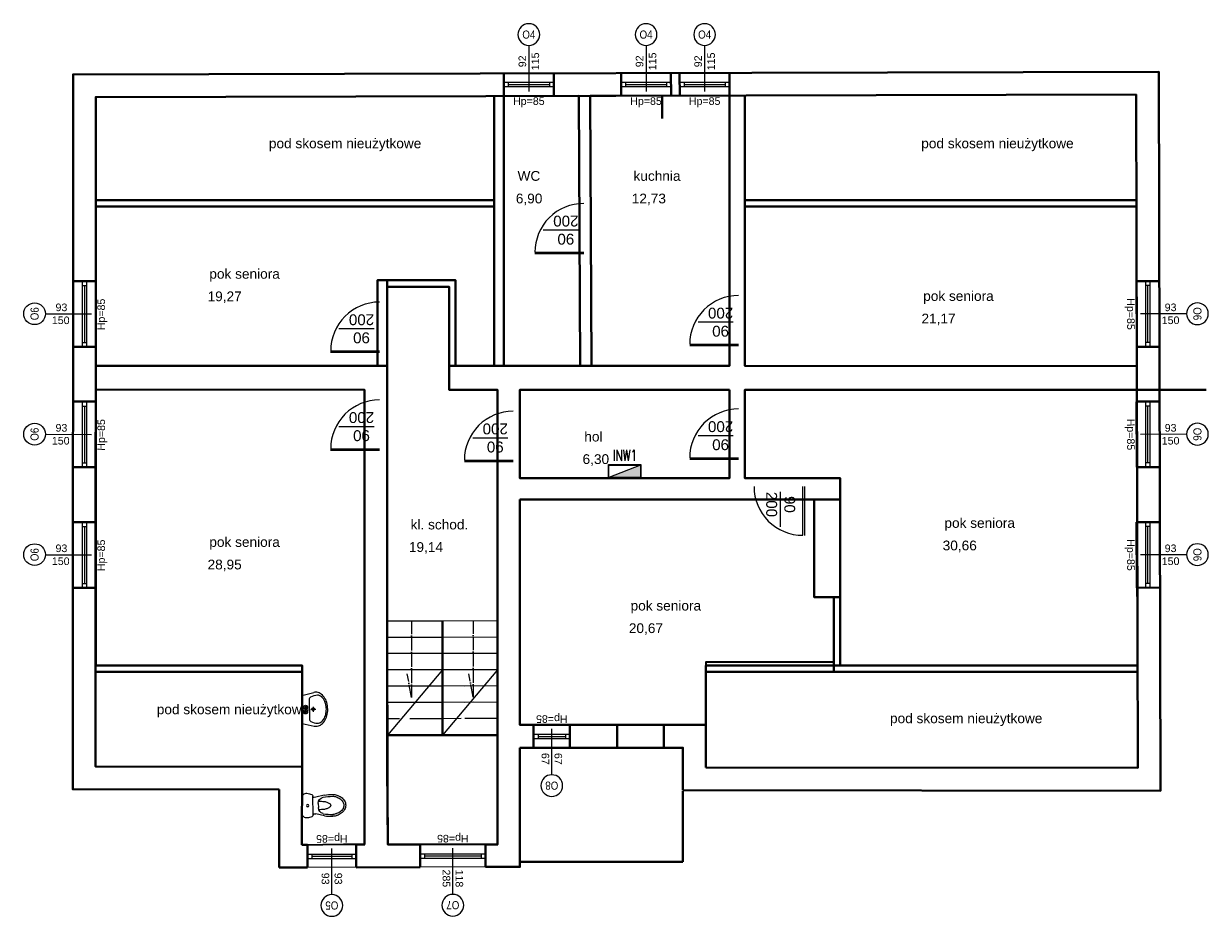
# Model space of a CAD drawing. Header units: millimetres. Extents: x -94648 to 68781, y -29623 to 11990.
# Tile 104 of 181: x -35581 to -33398, y 6370 to 8015. Entities that reach past the tile are written whole.
import ezdxf
from ezdxf.enums import TextEntityAlignment as Align

# ---------------------------------------------------------------- set-up
doc = ezdxf.new("R2010")
doc.units = ezdxf.units.MM
for name, pattern in [('ACAD_ISO03W100', [30, 12, -18]), ('ACAD_ISO04W100', [30, 24, -3, 0, -3]), ('BUD', [0])]:
    doc.linetypes.add(name, pattern=pattern)
for name, color, linetype, lineweight in [('-DRZWI I OKNA', 4, 'Continuous', 5), ('-wyposażenie sanitarne', 45, 'Continuous', 5), ('1_opisy', 9, 'Continuous', 5), ('A_POWTARZALNE$0$OKNA OPIS', 153, 'Continuous', 20), ('A_POWTARZALNE$0$opisy drzwi okien', 3, 'Continuous', 15), ('cienkie', 3, 'Continuous', 20), ('IE_ATRYBUTY_ BLOCK_1', 7, 'Continuous', 18), ('IE_ATRYBUTY_ BLOCK_2', 7, 'Continuous', 18), ('IE_rozdzielnice', 1, 'Continuous', 25), ('Osie', 50, 'ACAD_ISO04W100', 5), ('Ściany', 7, 'Continuous', 40)]:
    doc.layers.add(name, color=color, linetype=linetype, lineweight=lineweight)
doc.layers.add('-podklad', color=8, linetype='Continuous')
doc.layers.add('Area', color=6, linetype='Continuous', lineweight=35, plot=False)
doc.styles.add('A_POWTARZALNE$0$ISO', font='arial.ttf')
doc.styles.add('BIKWYM', font='BIKROMSW.SHX', dxfattribs={"width": 0.8})
doc.styles.add('ROMANS', font='romans.shx', dxfattribs={"width": 0.75, "height": 10})
doc.styles.get("Standard").update_dxf_attribs({"font": 'arial.ttf'})
doc.styles.add('wojtek', font='arial.ttf', dxfattribs={"height": 100})

# ---------------------------------------------------------------- blocks, each defined once
blk = doc.blocks.new('A_POWTARZALNE$0$znak okna')
at = {"color": 8, "linetype": 'Continuous'}
blk.add_line((0, -85), (0, 0), dxfattribs=at)
at = {"layer": 'A_POWTARZALNE$0$opisy drzwi okien', "color": 8}
blk.add_circle((0, -105), 20, dxfattribs=at)
at = {"color": 8, "style": 'A_POWTARZALNE$0$ISO'}
for tag, rotation, p in [('HP', 360, (0, 5.5)), ('SO', 90, (-5, -50.3)), ('HO', 90, (18.8, -50.3))]:
    blk.add_attdef(tag, text='', height=14, rotation=rotation, dxfattribs=at).set_placement(p, align=Align.CENTER)
at = {"layer": 'A_POWTARZALNE$0$opisy drzwi okien', "color": 8, "style": 'A_POWTARZALNE$0$ISO', "width": 0.7927}
blk.add_attdef('OX', text='', height=15, dxfattribs=at).set_placement((-12, -112.5), (12, -112.5), align=Align.FIT)
blk = doc.blocks.new('d_laz3')
at = {"color": 8}
for p, q in [((-16.7, 35.7), (-13.5, 21.9)), ((3.4, 26), (-3.4, 26)), ((16.7, 35.7), (13.5, 21.9)), ((-15, 17.5), (15, 17.5)), ((12.8, 0), (-12.8, 0))]:
    blk.add_line(p, q, dxfattribs=at)
for points in [[(-16.7, 35.7, -0.029215), (-17.5, 49.3, -0.036137)], [(-13.2, 33.7, -0.049713), (-14.5, 49.3, -0.036137)], [(6.8, 26.6, 0.024219), (6.3, 35.8, 0.056702), (4.8, 40.6, 0.080708), (2.3, 45, 0.168531), (0, 45.8, 0.168531), (-2.3, 45, 0.080708), (-4.8, 40.6, 0.056702), (-6.3, 35.8, 0.024219), (-6.8, 26.6, 0.053598)], [(13.2, 33.7, 0.049713), (14.5, 49.3, 0.036137)], [(16.7, 35.7, 0.029215), (17.5, 49.3, 0.036137)]]:
    blk.add_lwpolyline(points, format="xyb", dxfattribs=at)
blk.add_circle((0, 8.8), 1.96, dxfattribs=at)
for centre, radius, start, end in [((6.1, 49.1), 23.3, 144.4623, 163.5183), ((6.1, 49.1), 20.3, 144.4623, 163.5183), ((2.3, 51.8), 18.7, 120.1094, 144.4623), ((2.3, 51.8), 15.7, 120.1094, 144.4623), ((0, 55.8), 14.1, 90, 120.1094), ((0, 55.8), 11.1, 90, 120.1094), ((0, 55.8), 14.1, 59.8906, 90), ((0, 55.8), 11.1, 59.8906, 90), ((-2.3, 51.8), 15.7, 35.5377, 59.8906), ((-2.3, 51.8), 18.7, 35.5377, 59.8906), ((-6.1, 49.1), 20.3, 16.4817, 35.5377), ((-6.1, 49.1), 23.3, 16.4817, 35.5377), ((0.4, 49.3), 17.9, 158.7985, 179.9639), ((0.5, 49.3), 15, 158.0888, 179.9563), ((-0.5, 49.3), 15, 0.0437, 21.9112), ((-0.4, 49.3), 17.9, 0.0361, 21.2015), ((-33, 17.4), 20, 0.3283, 13.0047), ((-3.4, 36), 10, 193.0047, 270), ((3.4, 36), 10, 270, 346.9953), ((33, 17.4), 20, 166.9953, 179.6717), ((-12.8, 7), 7, 171.7225, 270), ((16.9, 2.7), 37, 159.6583, 171.7225), ((-15, 14.5), 3, 90, 159.6583), ((12.8, 7), 7, 270, 8.2775), ((15, 14.5), 3, 20.3417, 90), ((-16.9, 2.7), 37, 8.2775, 20.3417)]:
    blk.add_arc(centre, radius, start, end, dxfattribs=at)
at = {"color": 8, "style": 'BIKWYM', "width": 0.85}
for tag, p in [('OPIS1_W', (-10.2, -17.9)), ('OPIS3_W', (-11.2, -49.4)), ('OPIS2_W', (-10.7, -33.8))]:
    blk.add_attdef(tag, p, '', height=12.5, dxfattribs=at)
at = {"color": 8, "style": 'BIKWYM', "width": 0.85, "flags": 1}
for tag, p in [('OPIS4_N', (-11.2, -64.9)), ('OPIS5_N', (-12.1, -81.7)), ('OPIS6_N', (-11.6, -97.6)), ('OPIS7_N', (-11.6, -113.6))]:
    blk.add_attdef(tag, p, '', height=12.5, dxfattribs=at)
blk = doc.blocks.new('SPUST1')
at = {"color": 8}
for p, q in [((-4.5, 0), (4.5, 0)), ((0, -4.5), (0, 4.5))]:
    blk.add_line(p, q, dxfattribs=at)
blk.add_circle((0, 0), 2.5, dxfattribs=at)
blk = doc.blocks.new('d_laz18')
at = {"color": 8}
for p, q in [((-24.6, 0), (-29.6, 21.3)), ((24.6, 0), (29.6, 21.3)), ((-24.6, 0), (24.6, 0)), ((-17, 12.8), (17, 12.8))]:
    blk.add_line(p, q, dxfattribs=at)
for points in [[(29.6, 21.3, 0.058054), (30, 24.6, 0.136232), (27.9, 32.1, 0.10696), (21.2, 39.2, 0.08147), (11.9, 43.6, 0.069567), (0, 45.2, 0.069567), (-11.9, 43.6, 0.08147), (-21.2, 39.2, 0.10696), (-27.9, 32.1, 0.136232), (-30, 24.6, 0.136232)], [(24.6, 27.5, 0.14832), (23, 32.9, 0.107111), (17.4, 38.3, 0.07605), (9.8, 41.5, 0.062928), (0, 42.8, 0.062928), (-9.8, 41.5, 0.07605), (-17.4, 38.3, 0.107111), (-23, 32.9, 0.14832), (-24.6, 27.5, 0.14832)], [(-30, 24.6, 0.058054), (-29.6, 21.3, 0.10696)]]:
    blk.add_lwpolyline(points, format="xyb", dxfattribs=at)
for centre, radius in [((-3.9, 6.4), 3.44), ((-3.9, 6.4), 1.48), ((3.9, 6.4), 3.44), ((3.9, 6.4), 1.48)]:
    blk.add_circle(centre, radius, dxfattribs=at)
for centre, radius, start, end in [((0, 27.5), 24.6, 180, 210), ((0, 27.5), 24.6, 330, 0), ((-17, 17.7), 4.92, 210, 270), ((17, 17.7), 4.92, 270, 330)]:
    blk.add_arc(centre, radius, start, end, dxfattribs=at)
at = {"color": 8, "xscale": 0.9836065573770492, "yscale": 0.9836065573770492, "zscale": 0.9836065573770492}
blk.add_blockref('SPUST1', (0, 19.7), dxfattribs=at)
at = {"color": 8, "style": 'BIKWYM', "width": 0.85}
for tag, p in [('OPIS1_W', (-9.7, -17.7)), ('OPIS3_W', (-10.7, -49.2)), ('OPIS2_W', (-10.2, -33.6))]:
    blk.add_attdef(tag, p, '', height=12.5, dxfattribs=at)
at = {"color": 8, "style": 'BIKWYM', "width": 0.85, "flags": 1}
for tag, p in [('OPIS4_N', (-10.7, -64.7)), ('OPIS5_N', (-11.6, -81.5)), ('OPIS6_N', (-11.1, -97.4)), ('OPIS7_N', (-11.1, -113.4))]:
    blk.add_attdef(tag, p, '', height=12.5, dxfattribs=at)
blk = doc.blocks.new('Goscimiec_poddasze')
at = {"layer": '-DRZWI I OKNA', "color": 8}
for p, q in [((-34696.2, 7923.7), (-34604.4, 7923.5)), ((-34696.2, 7907.2), (-34604.3, 7907.2)), ((-34688.2, 7907.2), (-34688.2, 7899.2)), ((-34612.3, 7907.2), (-34612.3, 7899.2)), ((-34480.2, 7923.7), (-34388.4, 7923.5)), ((-34480.2, 7907.2), (-34388.3, 7907.2)), ((-34472.2, 7907.2), (-34472.2, 7899.2)), ((-34396.3, 7907.2), (-34396.3, 7899.2)), ((-34372.2, 7923.7), (-34280.4, 7923.5)), ((-34372.2, 7907.2), (-34280.3, 7907.2)), ((-34364.2, 7907.2), (-34364.2, 7899.2)), ((-34288.3, 7907.2), (-34288.3, 7899.2)), ((-34696.2, 7899.2), (-34604.2, 7899.2)), ((-34604.2, 7882.4), (-34696.2, 7881.7)), ((-34688.2, 7903.2), (-34612.3, 7903.2)), ((-34480.2, 7899.2), (-34388.2, 7899.2)), ((-34388.2, 7882.4), (-34480.2, 7881.7)), ((-34472.2, 7903.2), (-34396.3, 7903.2)), ((-34372.2, 7899.2), (-34280.2, 7899.2)), ((-34280.2, 7882.4), (-34372.2, 7881.7)), ((-34364.2, 7903.2), (-34288.3, 7903.2)), ((-34623.7, 7635.2), (-34558.9, 7635.2)), ((-34549.1, 7590.9), (-34639.1, 7590.9)), ((-34639, 7593.9), (-34549.1, 7593.9)), ((-35490.5, 7540.8), (-35491.1, 7419.8)), ((-35473.3, 7540.6), (-35473.3, 7419.7)), ((-35473.3, 7532.6), (-35465.3, 7532.6)), ((-35469.3, 7532.6), (-35469.3, 7427.7)), ((-35465.3, 7540.6), (-35465.3, 7419.7)), ((-35448.9, 7419.6), (-35448.3, 7540.6)), ((-33530.5, 7419.6), (-33531.1, 7540.6)), ((-33514, 7540.6), (-33514, 7419.7)), ((-33506, 7532.6), (-33514, 7532.6)), ((-33510, 7532.6), (-33510, 7427.8)), ((-33506, 7540.6), (-33506, 7419.8)), ((-33488.9, 7540.8), (-33488.3, 7419.8)), ((-35000.2, 7453.4), (-34935.5, 7453.4)), ((-34338.4, 7465.6), (-34273.7, 7465.6)), ((-35473.3, 7427.7), (-35465.3, 7427.7)), ((-34353.8, 7424.3), (-34263.9, 7424.3)), ((-33506, 7427.8), (-33514, 7427.8)), ((-35015.6, 7412.1), (-34925.7, 7412.1)), ((-34925.7, 7409.1), (-35015.6, 7409.1)), ((-34263.9, 7421.3), (-34353.8, 7421.3)), ((-35490.5, 7318.8), (-35491.1, 7197.8)), ((-35473.3, 7318.6), (-35473.3, 7197.7)), ((-35465.3, 7318.6), (-35465.3, 7197.7)), ((-35448.9, 7197.6), (-35448.3, 7318.6)), ((-33530.5, 7197.6), (-33531.1, 7318.6)), ((-33514, 7318.6), (-33514, 7197.7)), ((-33506, 7318.6), (-33506, 7197.8)), ((-33488.9, 7318.8), (-33488.3, 7197.8)), ((-35473.3, 7310.6), (-35465.3, 7310.6)), ((-35469.3, 7310.6), (-35469.3, 7205.7)), ((-33506, 7310.6), (-33514, 7310.6)), ((-33510, 7310.6), (-33510, 7205.8)), ((-35000.2, 7273.1), (-34935.5, 7273.1)), ((-34753.7, 7252.1), (-34689, 7252.1)), ((-34338.4, 7256.3), (-34273.7, 7256.3)), ((-35015.6, 7231.8), (-34925.7, 7231.8)), ((-34925.7, 7228.8), (-35015.6, 7228.8)), ((-35473.3, 7205.7), (-35465.3, 7205.7)), ((-34769.1, 7210.9), (-34679.2, 7210.9)), ((-34679.2, 7207.9), (-34769.1, 7207.9)), ((-34353.8, 7215.1), (-34263.9, 7215.1)), ((-34263.9, 7212.1), (-34353.8, 7212.1)), ((-33506, 7205.8), (-33514, 7205.8)), ((-34145.3, 7072.3), (-34145.3, 7162.2)), ((-34142.3, 7162.2), (-34142.3, 7072.2)), ((-34186.6, 7087.7), (-34186.6, 7152.4)), ((-35490.5, 7096.8), (-35491.1, 6975.8)), ((-35473.3, 7096.6), (-35473.3, 6975.7)), ((-35465.3, 7096.6), (-35465.3, 6975.7)), ((-35448.9, 6975.6), (-35448.3, 7096.6)), ((-33530.5, 6975.6), (-33531.1, 7096.6)), ((-33514, 7096.6), (-33514, 6975.7)), ((-33506, 7096.6), (-33506, 6975.8)), ((-33488.9, 7096.8), (-33488.3, 6975.9)), ((-35473.3, 7088.6), (-35465.3, 7088.6)), ((-35469.3, 7088.6), (-35469.3, 6983.7)), ((-33506, 7088.6), (-33514, 7088.6)), ((-33510, 7088.6), (-33510, 6983.8)), ((-35473.3, 6983.7), (-35465.3, 6983.7)), ((-33506, 6983.8), (-33514, 6983.8)), ((-34641.6, 6722.9), (-34574.6, 6723.1)), ((-34641.4, 6705.8), (-34574.6, 6705.8)), ((-34633.4, 6705.8), (-34633.4, 6697.8)), ((-34582.6, 6705.7), (-34582.6, 6697.7)), ((-34641.4, 6697.8), (-34574.6, 6697.8)), ((-34574.5, 6681.5), (-34641.4, 6681.2)), ((-34633.4, 6701.8), (-34582.6, 6701.8)), ((-35058.5, 6502.1), (-34968.5, 6502.3)), ((-35058.3, 6484.9), (-34968.5, 6484.9)), ((-35050.3, 6484.9), (-35050.3, 6476.9)), ((-34976.5, 6484.9), (-34976.5, 6476.9)), ((-34850.6, 6502.5), (-34730.4, 6502.7)), ((-34850.4, 6485.4), (-34730.4, 6485.4)), ((-34842.4, 6485.4), (-34842.4, 6477.4)), ((-34738.4, 6485.3), (-34738.4, 6477.3)), ((-35058.3, 6476.9), (-34968.5, 6476.9)), ((-35050.3, 6480.9), (-34976.5, 6480.9)), ((-34850.4, 6477.4), (-34730.4, 6477.4)), ((-34842.4, 6481.4), (-34738.4, 6481.4)), ((-34968.4, 6460.6), (-35058.3, 6460.4)), ((-34730.3, 6461.1), (-34850.4, 6460.8))]:
    blk.add_line(p, q, dxfattribs=at)
for centre, start, end in [((-34549.2, 7594.1), 89.9504, 180.1198), ((-34264, 7424.5), 89.9504, 180.1198), ((-34925.7, 7412.3), 89.9504, 180.1198), ((-34925.7, 7232), 89.9504, 180.1198), ((-34679.3, 7211.1), 89.9504, 180.1198), ((-34264, 7215.3), 89.9504, 180.1198), ((-34145.5, 7162.1), 179.9504, 270.1198)]:
    blk.add_arc(centre, 89.8, start, end, dxfattribs=at)
at = {"layer": 'Area', "color": 8, "linetype": 'BUD'}
for points in [[(-34558.4, 7882), (-34696.2, 7881.7), (-34696.2, 7384.8), (-34555.9, 7384.8)], [(-34280.2, 7882.3), (-34280.2, 7882.7), (-34537.4, 7882.1), (-34534.9, 7384.8), (-34280.2, 7384.8)], [(-34714.2, 7678.1), (-35448.4, 7678.1), (-35448.5, 7384.8), (-34929.3, 7384.8), (-34929.3, 7542.3), (-34785.4, 7542.3), (-34785.4, 7384.8), (-34714.2, 7384.8)], [(-33530.6, 7678.1), (-34252.2, 7678.1), (-34252.2, 7384.8), (-33529.9, 7384.8)], [(-34911.3, 7530.3), (-34797.4, 7530.3), (-34797.4, 7340.7), (-34708.1, 7340.7), (-34708.1, 6502.6), (-34910.4, 6502.8)], [(-35068.5, 6502), (-34953.3, 6503.5), (-34953.3, 7340.7), (-35448.6, 7340.8), (-35448.3, 6832.7), (-35068.3, 6832.7)], [(-34280.2, 7340.7), (-34667.1, 7340.7), (-34667.1, 7177.8), (-34280.2, 7177.8)], [(-33529.8, 7340.7), (-34252.2, 7340.7), (-34252.2, 7177.8), (-34076.3, 7177.8), (-34076.3, 7138.5), (-34076.3, 6958.5), (-34076.3, 6832.7), (-34076.3, 6832.7), (-33528.5, 6832.7), (-33528.5, 6832.7), (-33528.5, 6832.7)], [(-34667.1, 7138.5), (-34124.2, 7138.5), (-34124.2, 6958.5), (-34088.3, 6958.5), (-34088.3, 6838.5), (-34324.3, 6838.5), (-34324.3, 6722.9), (-34667.1, 6722.9)]]:
    blk.add_lwpolyline(points, close=True, dxfattribs=at)
at = {"layer": 'cienkie', "color": 8}
for p, q in [((-34809.4, 6914.3), (-34911.1, 6914.3)), ((-34708.1, 6914.7), (-34809.4, 6914.3)), ((-34809.4, 6884.3), (-34911.1, 6884.3)), ((-34708.1, 6884.7), (-34809.4, 6884.3)), ((-34809.4, 6854.3), (-34911.1, 6854.3)), ((-34708.1, 6854.7), (-34809.4, 6854.3)), ((-34809.4, 6824.3), (-34911.1, 6824.3)), ((-34809.4, 6824.3), (-34911.1, 6704.3)), ((-34708.1, 6824.7), (-34809.4, 6824.3)), ((-34708.1, 6824.7), (-34809.4, 6704.3)), ((-34844, 6794.3), (-34911.1, 6794.3)), ((-34730.4, 6794.7), (-34809.4, 6794.3)), ((-34866.4, 6764.3), (-34911.1, 6764.3)), ((-34752.8, 6764.7), (-34809.4, 6764.3)), ((-34888.7, 6734.3), (-34911.1, 6734.3)), ((-34775.1, 6734.7), (-34809.4, 6734.3))]:
    blk.add_line(p, q, dxfattribs=at)
at = {"layer": 'cienkie', "color": 8, "linetype": 'ACAD_ISO03W100', "ltscale": 5}
for p, q in [((-34809.4, 6794.3), (-34911.1, 6794.3)), ((-34708.1, 6794.7), (-34809.4, 6794.3)), ((-34809.4, 6764.3), (-34911.1, 6764.3)), ((-34708.1, 6764.7), (-34809.4, 6764.3)), ((-34809.4, 6734.3), (-34911.1, 6734.3)), ((-34708.1, 6734.7), (-34809.4, 6734.3)), ((-34809.4, 6704.3), (-34911.1, 6704.3)), ((-34708.1, 6704.7), (-34809.4, 6704.3))]:
    blk.add_line(p, q, dxfattribs=at)
at = {"layer": 'Osie', "color": 8}
for p, q in [((-34866.4, 6914.3), (-34866.4, 6773.4)), ((-34752.8, 6914.7), (-34752.8, 6773.8)), ((-34866.4, 6773.4), (-34874.3, 6816.9)), ((-34752.8, 6773.8), (-34760.7, 6817.3))]:
    blk.add_line(p, q, dxfattribs=at)
at = {"layer": 'Ściany', "color": 8}
for p, q in [((-34696.2, 7881.7), (-34696.4, 7923.9)), ((-34604.2, 7882.4), (-34604.4, 7924.5)), ((-34480.2, 7881.7), (-34480.4, 7923.9)), ((-34388.2, 7882.4), (-34388.4, 7924.5)), ((-34372.2, 7881.7), (-34372.4, 7923.9)), ((-34280.2, 7882.4), (-34280.4, 7924.5)), ((-34555.9, 7384.8), (-34558.4, 7882)), ((-34534.9, 7384.8), (-34537.4, 7882.1)), ((-35448.4, 7540.7), (-35490.5, 7540.8)), ((-33531, 7540.7), (-33488.9, 7540.8)), ((-35448.9, 7419.6), (-35491.1, 7419.8)), ((-33530.5, 7419.6), (-33488.3, 7419.8)), ((-35448.4, 7318.7), (-35490.5, 7318.8)), ((-33531, 7318.7), (-33488.9, 7318.8)), ((-35448.9, 7197.6), (-35491.1, 7197.8)), ((-33530.5, 7197.6), (-33488.3, 7197.8)), ((-35448.4, 7096.7), (-35490.5, 7096.8)), ((-33531, 7096.7), (-33488.9, 7096.8)), ((-35448.9, 6975.6), (-35491.1, 6975.8)), ((-33530.5, 6975.6), (-33488.3, 6975.9)), ((-34641.6, 6723), (-34641.5, 6681)), ((-34574.6, 6723.2), (-34574.5, 6681.2)), ((-35068.5, 6502), (-35058.5, 6502.1)), ((-35058.5, 6502.2), (-35058.4, 6460.1)), ((-34968.5, 6502.4), (-34952.4, 6502.5)), ((-34968.5, 6502.4), (-34968.4, 6460.4)), ((-34850.6, 6502.6), (-34850.5, 6460.6)), ((-34850.4, 6502.6), (-34850.4, 6460.8)), ((-34730.4, 6502.8), (-34730.3, 6460.8)), ((-34730.4, 6502.6), (-34730.4, 6460.8)), ((-34730.4, 6502.6), (-34707.7, 6502.6)), ((-35110.4, 6459.9), (-35058.4, 6460.1))]:
    blk.add_line(p, q, dxfattribs=at)
at = {"layer": 'Ściany', "color": 8, "linetype": 'BUD'}
for p, q in [((-35110.6, 6603.7), (-35110.4, 6459.9)), ((-35110.6, 6501.9), (-35110.5, 6501.9)), ((-34910.4, 6502.6), (-34850.4, 6502.6)), ((-34968.4, 6460.4), (-34850.4, 6460.8)), ((-34730.4, 6461.3), (-34665.6, 6461.5))]:
    blk.add_line(p, q, dxfattribs=at)
for points in [[(-35110.6, 6603.7), (-35490.8, 6604.3), (-35490.4, 7921.8), (-33489.3, 7926.6), (-33485.9, 6601.5), (-34366.3, 6602.7)], [(-35068.3, 6645.7), (-35448.8, 6646.2), (-35448.4, 7879.9), (-33531.1, 7884.5), (-33528, 6643.6), (-34324.3, 6644.7)], [(-34714.2, 7881.7), (-34714.2, 7384)], [(-34696.2, 7881.7), (-34696.2, 7384.1)], [(-34404.6, 7840.6), (-34404.6, 7882.4)], [(-34280.2, 7882.7), (-34280.2, 7384.8)], [(-34252.2, 7882.8), (-34252.2, 7384.8)], [(-34714.2, 7690.1), (-35448.4, 7690.1)], [(-33530.5, 7690.1), (-34252.2, 7690.1)], [(-34714.2, 7678.1), (-35448.4, 7678.1)], [(-33530.5, 7678.1), (-34252.2, 7678.1)], [(-34929.3, 7542.3), (-34785.4, 7542.3), (-34785.4, 7384.8)], [(-34929.3, 7383.7), (-34929.3, 7542.3)], [(-34911.3, 7383.7), (-34911.3, 7542.3)], [(-34911.3, 7530.3), (-34797.4, 7530.3)], [(-34797.4, 7530.3), (-34797.4, 7340.7), (-34708.1, 7340.7)], [(-35448.3, 7384.8), (-34911.3, 7384.8)], [(-34911.3, 7383.7), (-34911.3, 6645.5)], [(-34797.4, 7384.8), (-34280.2, 7384.8)], [(-34797.4, 7340.7), (-34797.4, 7384.1)], [(-34953.3, 7340.7), (-35448.6, 7340.8)], [(-34953.3, 7340.7), (-34953.3, 6603.5)], [(-34797.4, 7340.7), (-34708.1, 7340.7)], [(-34708.1, 6502.6), (-34708.1, 7340.7)], [(-34667.1, 7340.7), (-34280.2, 7340.7)], [(-34667.1, 7177.8), (-34667.1, 7340.7)], [(-34280.2, 7340.7), (-34280.2, 7177.8)], [(-34252.2, 7340.7), (-34252.2, 7177.8)], [(-34252.2, 7340.7), (-33402.2, 7340.7)], [(-34280.2, 7177.8), (-34667.1, 7177.8)], [(-34076.3, 7177.8), (-34252.2, 7177.8)], [(-34076.3, 7138.5), (-34076.3, 7177.8)], [(-34667.1, 6722.9), (-34667.1, 7138.5)], [(-34076.3, 7138.5), (-34667.1, 7138.5)], [(-34088.3, 6958.5), (-34088.3, 6820.7)], [(-34076.3, 6958.5), (-34076.3, 6832.7)], [(-34809.4, 6914.3), (-34809.4, 6704.3)], [(-35068.3, 6832.7), (-35448.4, 6832.7)], [(-35068.3, 6820.7), (-35448.4, 6820.7)], [(-35068.3, 6645.7), (-35068.3, 6832.7)], [(-33530.5, 6832.7), (-34324.3, 6832.7)], [(-34324.3, 6722.9), (-34324.3, 6832.7)], [(-33530.5, 6820.7), (-34324.3, 6820.7)], [(-34910.4, 6502.6), (-34911.2, 6703.9), (-34708.1, 6703.9), (-34708.1, 6645.2)], [(-34324.3, 6644.7), (-34324.3, 6722.9), (-34667.1, 6722.9)], [(-34641.6, 6722.9), (-34641.6, 6680.9)], [(-34574.6, 6680.9), (-34574.6, 6722.9)], [(-34487.4, 6722.9), (-34487.4, 6680.9)], [(-34401.4, 6680.9), (-34401.4, 6722.9)], [(-34667.1, 6461.5), (-34667.1, 6680.9)], [(-34366.3, 6602.7), (-34366.3, 6680.9), (-34667.1, 6680.9)], [(-35068.5, 6502), (-35068.3, 6645.7)], [(-34910.4, 6502.6), (-34911.3, 6645.5)], [(-34953.3, 6603.5), (-34953.3, 6502.5)], [(-34366.3, 6600.9), (-34366.3, 6470.5)], [(-34366.3, 6470.5), (-34667.1, 6470.5)]]:
    blk.add_lwpolyline(points, dxfattribs=at)
blk.add_lwpolyline([(-34124.2, 6958.5), (-34076.3, 6958.5), (-34076.3, 7138.5), (-34124.2, 7138.5)], close=True, dxfattribs=at)
at = {"layer": '-wyposażenie sanitarne', "color": 8, "lineweight": 18}
for name, p, xscale, yscale, zscale, rotation in [('d_laz18', (-35068.3, 6751.5), 1.047199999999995, 1.047199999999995, 1.047199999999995, 270.6173124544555), ('d_laz3', (-35068.2, 6574.1), -1.149999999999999, 1.149999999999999, 1.15, 270.6197481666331)]:
    blk.add_blockref(name, p, dxfattribs=dict(at, xscale=xscale, yscale=yscale, zscale=zscale, rotation=rotation))
at = {"layer": 'A_POWTARZALNE$0$OKNA OPIS', "color": 8}
ref = blk.add_blockref('A_POWTARZALNE$0$znak okna', (-34650.3, 7890.1), dxfattribs=dict(at, xscale=-1, rotation=180.0001772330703))
ref.add_attrib('HP', 'Hp=85', dxfattribs={"layer": '0', "color": 8, "height": 14, "rotation": 0.0002, "style": 'A_POWTARZALNE$0$ISO'}).set_placement((-34650.3, 7865.5), align=Align.CENTER)
ref.add_attrib('HO', '115', dxfattribs={"layer": '0', "color": 8, "height": 14, "rotation": 90.0002, "style": 'A_POWTARZALNE$0$ISO'}).set_placement((-34631.4, 7945.7), align=Align.CENTER)
ref.add_attrib('SO', '92', dxfattribs={"layer": '0', "color": 8, "height": 14, "rotation": 90.0002, "style": 'A_POWTARZALNE$0$ISO'}).set_placement((-34655.3, 7945.8), align=Align.CENTER)
ref.add_attrib('OX', 'O4', dxfattribs={"layer": 'A_POWTARZALNE$0$opisy drzwi okien', "color": 8, "height": 15, "rotation": 0.0002, "style": 'A_POWTARZALNE$0$ISO', "width": 0.858565}).set_placement((-34662.3, 7987.6), (-34638.3, 7987.6), align=Align.FIT)
ref = blk.add_blockref('A_POWTARZALNE$0$znak okna', (-34434.3, 7890.1), dxfattribs=dict(at, xscale=-1, rotation=180.0001772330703))
ref.add_attrib('HP', 'Hp=85', dxfattribs={"layer": '0', "color": 8, "height": 14, "rotation": 0.0002, "style": 'A_POWTARZALNE$0$ISO'}).set_placement((-34434.3, 7865.5), align=Align.CENTER)
ref.add_attrib('HO', '115', dxfattribs={"layer": '0', "color": 8, "height": 14, "rotation": 90.0002, "style": 'A_POWTARZALNE$0$ISO'}).set_placement((-34415.4, 7945.7), align=Align.CENTER)
ref.add_attrib('SO', '92', dxfattribs={"layer": '0', "color": 8, "height": 14, "rotation": 90.0002, "style": 'A_POWTARZALNE$0$ISO'}).set_placement((-34439.3, 7945.8), align=Align.CENTER)
ref.add_attrib('OX', 'O4', dxfattribs={"layer": 'A_POWTARZALNE$0$opisy drzwi okien', "color": 8, "height": 15, "rotation": 0.0002, "style": 'A_POWTARZALNE$0$ISO', "width": 0.858565}).set_placement((-34446.3, 7987.6), (-34422.3, 7987.6), align=Align.FIT)
ref = blk.add_blockref('A_POWTARZALNE$0$znak okna', (-34326.3, 7890.1), dxfattribs=dict(at, xscale=-1, rotation=180.0001772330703))
ref.add_attrib('HP', 'Hp=85', dxfattribs={"layer": '0', "color": 8, "height": 14, "rotation": 0.0002, "style": 'A_POWTARZALNE$0$ISO'}).set_placement((-34326.3, 7865.5), align=Align.CENTER)
ref.add_attrib('HO', '115', dxfattribs={"layer": '0', "color": 8, "height": 14, "rotation": 90.0002, "style": 'A_POWTARZALNE$0$ISO'}).set_placement((-34307.4, 7945.7), align=Align.CENTER)
ref.add_attrib('SO', '92', dxfattribs={"layer": '0', "color": 8, "height": 14, "rotation": 90.0002, "style": 'A_POWTARZALNE$0$ISO'}).set_placement((-34331.3, 7945.8), align=Align.CENTER)
ref.add_attrib('OX', 'O4', dxfattribs={"layer": 'A_POWTARZALNE$0$opisy drzwi okien', "color": 8, "height": 15, "rotation": 0.0002, "style": 'A_POWTARZALNE$0$ISO', "width": 0.858565}).set_placement((-34338.3, 7987.6), (-34314.3, 7987.6), align=Align.FIT)
ref = blk.add_blockref('A_POWTARZALNE$0$znak okna', (-35456.2, 7480.2), dxfattribs=dict(at, rotation=269.7270350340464))
ref.add_attrib('HP', 'Hp=85', dxfattribs={"layer": '0', "color": 8, "height": 14, "rotation": 89.727, "style": 'A_POWTARZALNE$0$ISO'}).set_placement((-35431.5, 7479.3), align=Align.CENTER)
ref.add_attrib('HO', '150', dxfattribs={"layer": '0', "color": 8, "height": 14, "rotation": 359.727, "style": 'A_POWTARZALNE$0$ISO'}).set_placement((-35513.1, 7461.6), align=Align.CENTER)
ref.add_attrib('SO', '93', dxfattribs={"layer": '0', "color": 8, "height": 14, "rotation": 359.727, "style": 'A_POWTARZALNE$0$ISO'}).set_placement((-35511.8, 7485.4), align=Align.CENTER)
ref.add_attrib('OX', 'O6', dxfattribs={"layer": 'A_POWTARZALNE$0$opisy drzwi okien', "color": 8, "height": 15, "rotation": 89.727, "style": 'A_POWTARZALNE$0$ISO', "width": 0.858565}).set_placement((-35553.8, 7468.6), (-35553.7, 7492.6), align=Align.FIT)
ref = blk.add_blockref('A_POWTARZALNE$0$znak okna', (-33523.1, 7480.2), dxfattribs=dict(at, xscale=-1, rotation=90.2729649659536))
ref.add_attrib('HP', 'Hp=85', dxfattribs={"layer": '0', "color": 8, "height": 14, "rotation": 270.273, "style": 'A_POWTARZALNE$0$ISO'}).set_placement((-33547.8, 7480.1), align=Align.CENTER)
ref.add_attrib('HO', '150', dxfattribs={"layer": '0', "color": 8, "height": 14, "rotation": 0.273, "style": 'A_POWTARZALNE$0$ISO'}).set_placement((-33467.5, 7461.6), align=Align.CENTER)
ref.add_attrib('SO', '93', dxfattribs={"layer": '0', "color": 8, "height": 14, "rotation": 0.273, "style": 'A_POWTARZALNE$0$ISO'}).set_placement((-33467.5, 7485.4), align=Align.CENTER)
ref.add_attrib('OX', 'O6', dxfattribs={"layer": 'A_POWTARZALNE$0$opisy drzwi okien', "color": 8, "height": 15, "rotation": 270.273, "style": 'A_POWTARZALNE$0$ISO', "width": 0.858565}).set_placement((-33425.7, 7492.6), (-33425.6, 7468.6), align=Align.FIT)
ref = blk.add_blockref('A_POWTARZALNE$0$znak okna', (-35456.2, 7258.2), dxfattribs=dict(at, rotation=269.7270350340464))
ref.add_attrib('HP', 'Hp=85', dxfattribs={"layer": '0', "color": 8, "height": 14, "rotation": 89.727, "style": 'A_POWTARZALNE$0$ISO'}).set_placement((-35431.5, 7257.3), align=Align.CENTER)
ref.add_attrib('HO', '150', dxfattribs={"layer": '0', "color": 8, "height": 14, "rotation": 359.727, "style": 'A_POWTARZALNE$0$ISO'}).set_placement((-35513.1, 7239.6), align=Align.CENTER)
ref.add_attrib('SO', '93', dxfattribs={"layer": '0', "color": 8, "height": 14, "rotation": 359.727, "style": 'A_POWTARZALNE$0$ISO'}).set_placement((-35511.8, 7263.4), align=Align.CENTER)
ref.add_attrib('OX', 'O6', dxfattribs={"layer": 'A_POWTARZALNE$0$opisy drzwi okien', "color": 8, "height": 15, "rotation": 89.727, "style": 'A_POWTARZALNE$0$ISO', "width": 0.858565}).set_placement((-35553.8, 7246.6), (-35553.7, 7270.6), align=Align.FIT)
ref = blk.add_blockref('A_POWTARZALNE$0$znak okna', (-33523.1, 7258.2), dxfattribs=dict(at, xscale=-1, rotation=90.2729649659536))
ref.add_attrib('HP', 'Hp=85', dxfattribs={"layer": '0', "color": 8, "height": 14, "rotation": 270.273, "style": 'A_POWTARZALNE$0$ISO'}).set_placement((-33547.8, 7258.1), align=Align.CENTER)
ref.add_attrib('HO', '150', dxfattribs={"layer": '0', "color": 8, "height": 14, "rotation": 0.273, "style": 'A_POWTARZALNE$0$ISO'}).set_placement((-33467.5, 7239.6), align=Align.CENTER)
ref.add_attrib('SO', '93', dxfattribs={"layer": '0', "color": 8, "height": 14, "rotation": 0.273, "style": 'A_POWTARZALNE$0$ISO'}).set_placement((-33467.5, 7263.4), align=Align.CENTER)
ref.add_attrib('OX', 'O6', dxfattribs={"layer": 'A_POWTARZALNE$0$opisy drzwi okien', "color": 8, "height": 15, "rotation": 270.273, "style": 'A_POWTARZALNE$0$ISO', "width": 0.858565}).set_placement((-33425.7, 7270.6), (-33425.6, 7246.6), align=Align.FIT)
ref = blk.add_blockref('A_POWTARZALNE$0$znak okna', (-35456.2, 7036.2), dxfattribs=dict(at, rotation=269.7270350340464))
ref.add_attrib('HP', 'Hp=85', dxfattribs={"layer": '0', "color": 8, "height": 14, "rotation": 89.727, "style": 'A_POWTARZALNE$0$ISO'}).set_placement((-35431.5, 7035.3), align=Align.CENTER)
ref.add_attrib('HO', '150', dxfattribs={"layer": '0', "color": 8, "height": 14, "rotation": 359.727, "style": 'A_POWTARZALNE$0$ISO'}).set_placement((-35513.1, 7017.6), align=Align.CENTER)
ref.add_attrib('SO', '93', dxfattribs={"layer": '0', "color": 8, "height": 14, "rotation": 359.727, "style": 'A_POWTARZALNE$0$ISO'}).set_placement((-35511.8, 7041.4), align=Align.CENTER)
ref.add_attrib('OX', 'O6', dxfattribs={"layer": 'A_POWTARZALNE$0$opisy drzwi okien', "color": 8, "height": 15, "rotation": 89.727, "style": 'A_POWTARZALNE$0$ISO', "width": 0.858565}).set_placement((-35553.8, 7024.6), (-35553.7, 7048.6), align=Align.FIT)
ref = blk.add_blockref('A_POWTARZALNE$0$znak okna', (-33523.1, 7036.2), dxfattribs=dict(at, xscale=-1, rotation=90.2729649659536))
ref.add_attrib('HP', 'Hp=85', dxfattribs={"layer": '0', "color": 8, "height": 14, "rotation": 270.273, "style": 'A_POWTARZALNE$0$ISO'}).set_placement((-33547.8, 7036.1), align=Align.CENTER)
ref.add_attrib('HO', '150', dxfattribs={"layer": '0', "color": 8, "height": 14, "rotation": 0.273, "style": 'A_POWTARZALNE$0$ISO'}).set_placement((-33467.5, 7017.6), align=Align.CENTER)
ref.add_attrib('SO', '93', dxfattribs={"layer": '0', "color": 8, "height": 14, "rotation": 0.273, "style": 'A_POWTARZALNE$0$ISO'}).set_placement((-33467.5, 7041.4), align=Align.CENTER)
ref.add_attrib('OX', 'O6', dxfattribs={"layer": 'A_POWTARZALNE$0$opisy drzwi okien', "color": 8, "height": 15, "rotation": 270.273, "style": 'A_POWTARZALNE$0$ISO', "width": 0.858565}).set_placement((-33425.7, 7048.6), (-33425.6, 7024.6), align=Align.FIT)
ref = blk.add_blockref('A_POWTARZALNE$0$znak okna', (-34608, 6716), dxfattribs=dict(at, xscale=-1, rotation=0.0001772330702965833))
ref.add_attrib('HP', 'Hp=85', dxfattribs={"layer": '0', "color": 8, "height": 14, "rotation": 180.0002, "style": 'A_POWTARZALNE$0$ISO'}).set_placement((-34608, 6740.7), align=Align.CENTER)
ref.add_attrib('HO', '67', dxfattribs={"layer": '0', "color": 8, "height": 14, "rotation": 270.0002, "style": 'A_POWTARZALNE$0$ISO'}).set_placement((-34626.8, 6660.4), align=Align.CENTER)
ref.add_attrib('SO', '67', dxfattribs={"layer": '0', "color": 8, "height": 14, "rotation": 270.0002, "style": 'A_POWTARZALNE$0$ISO'}).set_placement((-34603, 6660.4), align=Align.CENTER)
ref.add_attrib('OX', 'O8', dxfattribs={"layer": 'A_POWTARZALNE$0$opisy drzwi okien', "color": 8, "height": 15, "rotation": 180.0002, "style": 'A_POWTARZALNE$0$ISO', "width": 0.858565}).set_placement((-34596, 6618.5), (-34620, 6618.5), align=Align.FIT)
ref = blk.add_blockref('A_POWTARZALNE$0$znak okna', (-35013.4, 6495.2), dxfattribs=dict(at, xscale=-1, rotation=0.0001772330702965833))
ref.add_attrib('HP', 'Hp=85', dxfattribs={"layer": '0', "color": 8, "height": 14, "rotation": 180.0002, "style": 'A_POWTARZALNE$0$ISO'}).set_placement((-35013.4, 6519.9), align=Align.CENTER)
ref.add_attrib('HO', '93', dxfattribs={"layer": '0', "color": 8, "height": 14, "rotation": 270.0002, "style": 'A_POWTARZALNE$0$ISO'}).set_placement((-35032.2, 6439.6), align=Align.CENTER)
ref.add_attrib('SO', '93', dxfattribs={"layer": '0', "color": 8, "height": 14, "rotation": 270.0002, "style": 'A_POWTARZALNE$0$ISO'}).set_placement((-35008.4, 6439.6), align=Align.CENTER)
ref.add_attrib('OX', 'O5', dxfattribs={"layer": 'A_POWTARZALNE$0$opisy drzwi okien', "color": 8, "height": 15, "rotation": 180.0002, "style": 'A_POWTARZALNE$0$ISO', "width": 0.858565}).set_placement((-35001.4, 6397.7), (-35025.4, 6397.7), align=Align.FIT)
ref = blk.add_blockref('A_POWTARZALNE$0$znak okna', (-34790.4, 6495.6), dxfattribs=dict(at, xscale=-1, rotation=0.0001772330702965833))
ref.add_attrib('HP', 'Hp=85', dxfattribs={"layer": '0', "color": 8, "height": 14, "rotation": 180.0002, "style": 'A_POWTARZALNE$0$ISO'}).set_placement((-34790.4, 6520.3), align=Align.CENTER)
ref.add_attrib('HO', '285', dxfattribs={"layer": '0', "color": 8, "height": 14, "rotation": 270.0002, "style": 'A_POWTARZALNE$0$ISO'}).set_placement((-34809.2, 6440.1), align=Align.CENTER)
ref.add_attrib('SO', '118', dxfattribs={"layer": '0', "color": 8, "height": 14, "rotation": 270.0002, "style": 'A_POWTARZALNE$0$ISO'}).set_placement((-34785.4, 6440), align=Align.CENTER)
ref.add_attrib('OX', 'O7', dxfattribs={"layer": 'A_POWTARZALNE$0$opisy drzwi okien', "color": 8, "height": 15, "rotation": 180.0002, "style": 'A_POWTARZALNE$0$ISO', "width": 0.858565}).set_placement((-34778.4, 6398.2), (-34802.4, 6398.2), align=Align.FIT)
at = {"layer": '-DRZWI I OKNA', "color": 8, "char_height": 20, "width": 122.219, "attachment_point": 7}
for insert, rotation in [((-34558.8, 7661.7), 180.015), ((-34935.4, 7479.9), 180.015), ((-34273.6, 7492.1), 180.015), ((-34935.4, 7299.6), 180.015), ((-34688.9, 7278.7), 180.015), ((-34273.6, 7282.9), 180.015), ((-34213.1, 7152.5), 270.015)]:
    blk.add_mtext(' 90\\P200', dxfattribs=dict(at, insert=insert, rotation=rotation))
at = {"layer": '1_opisy', "color": 8, "lineweight": 0, "char_height": 21.613, "width": 277.908, "attachment_point": 1, "style": 'wojtek'}
for s, insert in [('{\\H0.83285x;pod skosem nieużytkowe}', (-35129.4, 7803.6)), ('{\\H0.83285x;pod skosem nieużytkowe}', (-33927.1, 7803.6)), ('{\\H0.83285x;WC}', (-34671.1, 7743.6)), ('{\\H0.83285x;kuchnia}', (-34457.4, 7743.6)), ('{\\H0.83285x;6,90}', (-34674.3, 7702)), ('{\\H0.83285x;12,73}', (-34460.6, 7702)), ('{\\H0.83285x;pok seniora}', (-35239.2, 7563.2)), ('{\\H0.83285x;19,27}', (-35242.4, 7521.7)), ('{\\H0.83285x;pok seniora}', (-33923.5, 7522.3)), ('{\\H0.83285x;21,17}', (-33926.7, 7480.8)), ('{\\H0.83285x;hol}', (-34548.1, 7263.2)), ('{\\H0.83285x;6,30}', (-34551.3, 7221.7)), ('{\\H0.83285x;kl. schod.}', (-34868.2, 7101.2)), ('{\\H0.83285x;pok seniora}', (-33884.4, 7104.1)), ('{\\H0.83285x;pok seniora}', (-35239.2, 7069)), ('{\\H0.83285x;19,14}', (-34871.4, 7059.7)), ('{\\H0.83285x;30,66}', (-33887.6, 7062.6)), ('{\\H0.83285x;28,95}', (-35242.4, 7027.5)), ('{\\H0.83285x;pok seniora}', (-34462.8, 6951.7)), ('{\\H0.83285x;20,67}', (-34466, 6910.2)), ('{\\H0.83285x;pod skosem nieużytkowe}', (-35336, 6760.6)), ('{\\H0.83285x;pod skosem nieużytkowe}', (-33984.7, 6744.1))]:
    blk.add_mtext(s, dxfattribs=dict(at, insert=insert))
blk = doc.blocks.new('rozdzielnica')
h = blk.add_hatch(color=256)
h.paths.add_polyline_path([(-290, -10), (-290, -240), (290, -240), (290, -10)], flags=16)
h.paths.add_polyline_path([(-300, 0), (-300, -250), (300, -250), (300, 0)])
blk.add_hatch(color=256).paths.add_polyline_path([(-290, -240), (290, -10), (290, -240)])
blk.add_line((290, -10), (-290, -240))
for points in [[(-300, 0), (300, 0), (300, -250), (-300, -250)], [(-290, -10), (290, -10), (290, -240), (-290, -240)]]:
    blk.add_lwpolyline(points, close=True)
at = {"layer": 'IE_ATRYBUTY_ BLOCK_1', "style": 'ROMANS', "width": 0.7, "flags": 8}
blk.add_attdef('TYP', text='', height=200, dxfattribs=at).set_placement((0, -399), align=Align.MIDDLE_CENTER)
at = {"layer": 'IE_ATRYBUTY_ BLOCK_2', "style": 'ROMANS', "width": 0.6, "flags": 8}
for tag, p in [('OPIS1', (0, -601)), ('OPIS2', (0, -801))]:
    blk.add_attdef(tag, text='', height=150, dxfattribs=at).set_placement(p, align=Align.MIDDLE_CENTER)

msp = doc.modelspace()

# ---------------------------------------------------------------- block references
at = {"layer": '-podklad'}
msp.add_blockref('Goscimiec_poddasze', (0, 0), dxfattribs=at)
at = {"layer": 'IE_rozdzielnice'}
ref = msp.add_blockref('rozdzielnica', (-34473.62693, 7202.80722), dxfattribs=dict(at, xscale=0.1, yscale=0.1, zscale=0.1, rotation=360))
ref.add_attrib('TYP', 'INW1', dxfattribs={"layer": 'IE_ATRYBUTY_ BLOCK_1', "height": 20, "style": 'ROMANS', "width": 0.7}).set_placement((-34473.09246, 7219.60076), align=Align.MIDDLE_CENTER)

doc.saveas('drawing.dxf')
